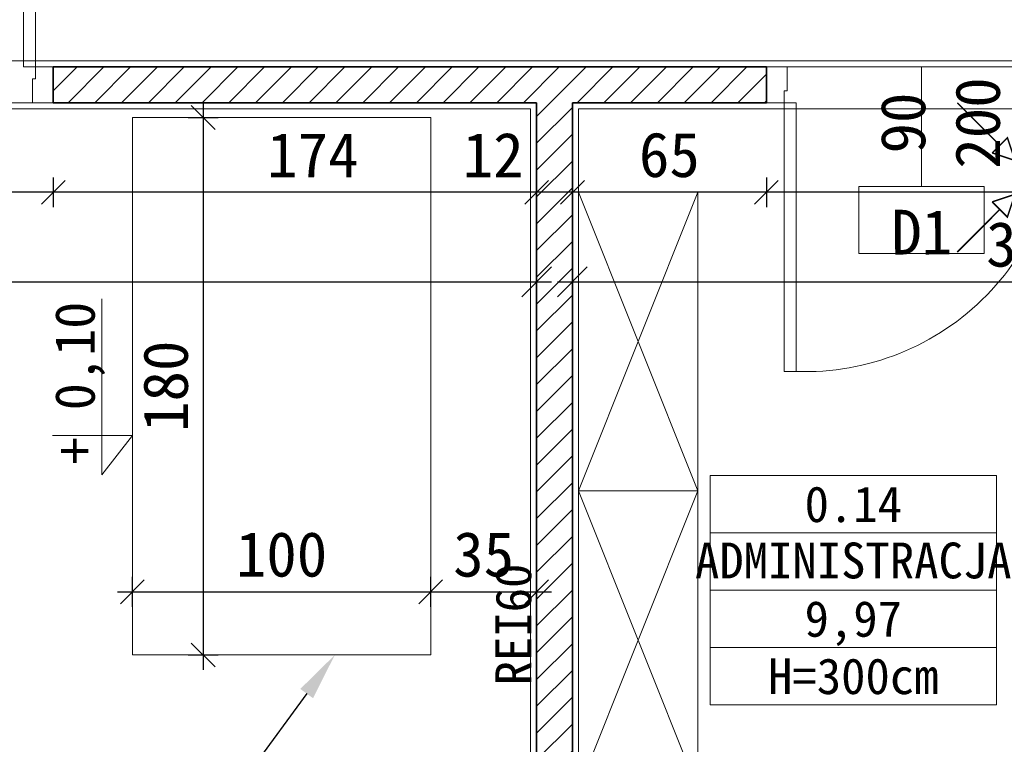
# Model space of a CAD drawing. Header units: millimetres. Extents: x -1373 to 28294, y -9636 to 187.
# Tile 52 of 133: x 4362 to 4692, y -4919 to -4676. Entities that reach past the tile are written whole.
import ezdxf
from ezdxf import colors
from ezdxf.entities.mleader import LeaderData, LeaderLine
from ezdxf.enums import TextEntityAlignment as Align
from ezdxf.math import Vec2, Vec3

# ---------------------------------------------------------------- set-up
doc = ezdxf.new("R2010")
doc.units = ezdxf.units.MM
for name, color, linetype, lineweight in [('_k_kreskowanie', 250, 'Continuous', 9), ('_k_opis', 7, 'Continuous', 13), ('_k_stolarka', 7, 'Continuous', 13), ('_k_tabela', 7, 'Continuous', 13), ('_k_wentylacja', 7, 'Continuous', 15), ('_k_widok', 7, 'Continuous', 18), ('_k_wymiar', 7, 'Continuous', 9), ('_k_wyposażenia', 251, 'Continuous', 9), ('_k_ściany', 223, 'Continuous', 35)]:
    doc.layers.add(name, color=color, linetype=linetype, lineweight=lineweight)
doc.layers.add('_k_niewidoczna', color=72, linetype='Continuous', lineweight=9, plot=False)
doc.styles.add('GENERATED_STYLE_1', font='MS Gothic.ttf')
doc.styles.add('GENERATED_STYLE_2', font='MS Gothic.ttf')
doc.dimstyles.new('1 - 100   (15cm)', dxfattribs={"dimscale": 5, "dimtxt": 3, "dimasz": 1.6, "dimexe": 1, "dimexo": 1, "dimgap": 1, "dimtad": 1, "dimdec": 0, "dimzin": 12, "dimdsep": 46, "dimtxsty": 'GENERATED_STYLE_1', "dimblk1": 'OBLIQUE', "dimblk2": 'OBLIQUE', "dimsah": 1, "dimcen": 0, "dimdle": 1, "dimclrd": 256, "dimclre": 256, "dimclrt": 4, "dimazin": 0, "dimtfac": 0.75, "dimtdec": 0, "dimtix": 1, "dimtmove": 1, "dimatfit": 3, "dimldrblk": 'OBLIQUE', "dimfxl": 1, "dimfxlon": 1, "dimtvp": 0.75, "dimtfillclr": 1, "dimtolj": 1, "dimtzin": 0, "dimarcsym": 0})
doc.dimstyles.new('1-100 (20cm)', dxfattribs={"dimscale": 5, "dimtxt": 3, "dimasz": 2, "dimexe": 1, "dimexo": 1, "dimgap": 1, "dimtad": 1, "dimdec": 0, "dimzin": 12, "dimdsep": 46, "dimtxsty": 'GENERATED_STYLE_1', "dimblk1": 'OBLIQUE', "dimblk2": 'OBLIQUE', "dimsah": 1, "dimcen": 0, "dimdle": 1, "dimclrd": 256, "dimclre": 256, "dimclrt": 4, "dimazin": 0, "dimtfac": 0.75, "dimtdec": 0, "dimtix": 1, "dimtmove": 1, "dimatfit": 3, "dimldrblk": 'OBLIQUE', "dimfxl": 1, "dimfxlon": 1, "dimtvp": 0.75, "dimtolj": 1, "dimtzin": 0, "dimarcsym": 0})

# ---------------------------------------------------------------- blocks, each defined once
blk = doc.blocks.new('D_90')
at = {"layer": '_k_niewidoczna'}
blk.add_lwpolyline([(135862.75, 36163.65), (135952.75, 36163.65)], dxfattribs=at)
at = {"layer": '_k_opis'}
blk.add_lwpolyline([(135907.75, 36163.65), (135907.75, 36123.65), (135928.75, 36123.65), (135928.75, 36101.15), (135886.75, 36101.15), (135886.75, 36123.65), (135907.75, 36123.65)], dxfattribs=at)
at = {"layer": '_k_stolarka'}
for points in [[(135855.75, 36151.65), (135855.75, 36163.65), (135862.75, 36163.65), (135862.75, 36155.65), (135861.75, 36155.65), (135861.75, 36151.65), (135855.75, 36151.65)], [(135959.75, 36151.65), (135959.75, 36163.65), (135952.75, 36163.65), (135952.75, 36155.65), (135953.75, 36155.65), (135953.75, 36151.65), (135959.75, 36151.65)]]:
    blk.add_lwpolyline(points, dxfattribs=at)
blk.add_lwpolyline([(135861.75, 36151.65), (135865.75, 36151.65), (135865.75, 36061.65), (135861.75, 36061.65)], close=True, dxfattribs=at)
blk.add_lwpolyline([(135865.75, 36061.65, 0.441517), (135953.75, 36151.65)], format="xyb", dxfattribs=at)
at = {"layer": '_k_ściany'}
for points in [[(135855.75, 36151.65), (135855.75, 36163.65)], [(135959.75, 36151.65), (135959.75, 36163.65)]]:
    blk.add_lwpolyline(points, dxfattribs=at)
blk = doc.blocks.new('metryczka_80')
at = {"layer": '_k_opis', "ltscale": 0.1}
for points in [[(-80, 0), (0, 0), (0, -64), (-80, -64)], [(-80, -16), (0, -16), (0, -48), (-80, -48)]]:
    blk.add_lwpolyline(points, close=True, dxfattribs=at)
blk.add_lwpolyline([(-80, -32), (0, -32)], dxfattribs=at)
for tag, style, flags, p in [('ATR_NR_POM', 'GENERATED_STYLE_1', 4, (-40, -13)), ('ATR_POM', 'GENERATED_STYLE_2', 4, (-40, -28.71)), ('ATR_POW', 'GENERATED_STYLE_1', 12, (-40, -45)), ('ATR_WYS', 'GENERATED_STYLE_1', 4, (-40, -61))]:
    blk.add_attdef(tag, text='', height=10, dxfattribs=dict(at, style=style, flags=flags)).set_placement(p, align=Align.CENTER)
blk = doc.blocks.new('_OBLIQUE')
at = {"color": 0, "linetype": 'ByBlock'}
blk.add_line((-0.5, -0.5), (0.5, 0.5), dxfattribs=at)
blk = doc.blocks.new('*D362')
at = {"layer": '_k_wymiar', "lineweight": -2, "transparency": 16777216}
for p, q in [((3745.24, -4537.1), (3745.24, -4697.1)), ((3750.24, -4542.1), (3740.24, -4542.1)), ((3750.24, -4692.1), (3740.24, -4692.1))]:
    blk.add_line(p, q, dxfattribs=at)
at = {"layer": 'Defpoints', "color": 0, "transparency": 16777216}
for p in [(4124.24, -4542.1), (3745.24, -4692.1), (4716.26, -4692.1)]:
    blk.add_point(p, dxfattribs=at)
at = {"layer": '_k_wymiar', "lineweight": -2, "transparency": 16777216, "xscale": 8, "yscale": 8, "zscale": 8}
for p, rotation in [((3745.24, -4542.1), 90), ((3745.24, -4692.1), 270)]:
    blk.add_blockref('_OBLIQUE', p, dxfattribs=dict(at, rotation=rotation))
at = {"layer": '_k_wymiar', "color": 4, "transparency": 16777216, "insert": (3732.74, -4617.1), "char_height": 15, "attachment_point": 5, "rotation": 90, "style": 'GENERATED_STYLE_1'}
blk.add_mtext('\\A1;150', dxfattribs=at)
blk = doc.blocks.new('*D363')
at = {"layer": '_k_wymiar', "lineweight": -2, "transparency": 16777216}
for p, q in [((3745.24, -4687.1), (3745.24, -4775.1)), ((3750.24, -4692.1), (3740.24, -4692.1)), ((3750.24, -4770.1), (3740.24, -4770.1))]:
    blk.add_line(p, q, dxfattribs=at)
at = {"layer": 'Defpoints', "color": 0, "transparency": 16777216}
for p in [(4716.26, -4692.1), (3745.24, -4770.1), (4124.24, -4770.1)]:
    blk.add_point(p, dxfattribs=at)
at = {"layer": '_k_wymiar', "lineweight": -2, "transparency": 16777216, "xscale": 8, "yscale": 8, "zscale": 8}
for p, rotation in [((3745.24, -4692.1), 90), ((3745.24, -4770.1), 270)]:
    blk.add_blockref('_OBLIQUE', p, dxfattribs=dict(at, rotation=rotation))
at = {"layer": '_k_wymiar', "color": 4, "transparency": 16777216, "insert": (3732.74, -4731.1), "char_height": 15, "attachment_point": 5, "rotation": 90, "style": 'GENERATED_STYLE_1'}
blk.add_mtext('\\A1;78', dxfattribs=at)
blk = doc.blocks.new('*D200')
at = {"layer": '_k_wymiar', "lineweight": -2, "transparency": 16777216}
for p, q in [((4612.26, -4729.1), (4612.26, -4739.1)), ((4716.26, -4729.1), (4716.26, -4739.1)), ((4721.26, -4734.1), (4607.26, -4734.1))]:
    blk.add_line(p, q, dxfattribs=at)
at = {"layer": 'Defpoints', "color": 0, "transparency": 16777216}
for p in [(4612.26, -4704.1), (4716.26, -4704.1), (4612.26, -4734.1)]:
    blk.add_point(p, dxfattribs=at)
at = {"layer": '_k_wymiar', "lineweight": -2, "transparency": 16777216, "xscale": 8, "yscale": 8, "zscale": 8, "rotation": 180}
blk.add_blockref('_OBLIQUE', (4612.26, -4734.1), dxfattribs=at)
at = {"layer": '_k_wymiar', "lineweight": -2, "transparency": 16777216, "xscale": 8, "yscale": 8, "zscale": 8}
blk.add_blockref('_OBLIQUE', (4716.26, -4734.1), dxfattribs=at)
at = {"layer": '_k_wymiar', "color": 4, "transparency": 16777216, "insert": (4722.66, -4721.6), "char_height": 15, "attachment_point": 5, "style": 'GENERATED_STYLE_1'}
blk.add_mtext('\\A1;104', dxfattribs=at)
blk = doc.blocks.new('*D201')
at = {"layer": '_k_wymiar', "lineweight": -2, "transparency": 16777216}
for p, q in [((4547.24, -4729.1), (4547.24, -4739.1)), ((4612.26, -4729.1), (4612.26, -4739.1)), ((4617.26, -4734.1), (4542.24, -4734.1))]:
    blk.add_line(p, q, dxfattribs=at)
at = {"layer": 'Defpoints', "color": 0, "transparency": 16777216}
for p in [(4612.26, -4704.1), (4547.24, -4709.1), (4547.24, -4734.1)]:
    blk.add_point(p, dxfattribs=at)
at = {"layer": '_k_wymiar', "lineweight": -2, "transparency": 16777216, "xscale": 8, "yscale": 8, "zscale": 8, "rotation": 180}
blk.add_blockref('_OBLIQUE', (4547.24, -4734.1), dxfattribs=at)
at = {"layer": '_k_wymiar', "lineweight": -2, "transparency": 16777216, "xscale": 8, "yscale": 8, "zscale": 8}
blk.add_blockref('_OBLIQUE', (4612.26, -4734.1), dxfattribs=at)
at = {"layer": '_k_wymiar', "color": 4, "transparency": 16777216, "insert": (4579.75, -4721.6), "char_height": 15, "attachment_point": 5, "style": 'GENERATED_STYLE_1'}
blk.add_mtext('\\A1;65', dxfattribs=at)
blk = doc.blocks.new('*D202')
at = {"layer": '_k_wymiar', "lineweight": -2, "transparency": 16777216}
for p, q in [((4535.24, -4729.1), (4535.24, -4739.1)), ((4547.24, -4729.1), (4547.24, -4739.1)), ((4552.24, -4734.1), (4530.24, -4734.1))]:
    blk.add_line(p, q, dxfattribs=at)
at = {"layer": 'Defpoints', "color": 0, "transparency": 16777216}
for p in [(4535.24, -4709.1), (4547.24, -4709.1), (4535.24, -4734.1)]:
    blk.add_point(p, dxfattribs=at)
at = {"layer": '_k_wymiar', "lineweight": -2, "transparency": 16777216, "xscale": 8, "yscale": 8, "zscale": 8, "rotation": 180}
blk.add_blockref('_OBLIQUE', (4535.24, -4734.1), dxfattribs=at)
at = {"layer": '_k_wymiar', "lineweight": -2, "transparency": 16777216, "xscale": 8, "yscale": 8, "zscale": 8}
blk.add_blockref('_OBLIQUE', (4547.24, -4734.1), dxfattribs=at)
at = {"layer": '_k_wymiar', "color": 4, "transparency": 16777216, "insert": (4520.68, -4721.6), "char_height": 15, "attachment_point": 5, "style": 'GENERATED_STYLE_1'}
blk.add_mtext('\\A1;12', dxfattribs=at)
blk = doc.blocks.new('*D218')
at = {"layer": '_k_wymiar', "lineweight": -2, "transparency": 16777216}
for p, q in [((4373.24, -4729.1), (4373.24, -4739.1)), ((4547.24, -4729.1), (4547.24, -4739.1)), ((4552.24, -4734.1), (4368.24, -4734.1))]:
    blk.add_line(p, q, dxfattribs=at)
at = {"layer": 'Defpoints', "color": 0, "transparency": 16777216}
for p in [(4373.24, -4698.1), (4547.24, -4709.1), (4373.24, -4734.1)]:
    blk.add_point(p, dxfattribs=at)
at = {"layer": '_k_wymiar', "lineweight": -2, "transparency": 16777216, "xscale": 8, "yscale": 8, "zscale": 8, "rotation": 180}
blk.add_blockref('_OBLIQUE', (4373.24, -4734.1), dxfattribs=at)
at = {"layer": '_k_wymiar', "lineweight": -2, "transparency": 16777216, "xscale": 8, "yscale": 8, "zscale": 8}
blk.add_blockref('_OBLIQUE', (4547.24, -4734.1), dxfattribs=at)
at = {"layer": '_k_wymiar', "color": 4, "transparency": 16777216, "insert": (4460.24, -4721.6), "char_height": 15, "attachment_point": 5, "style": 'GENERATED_STYLE_1'}
blk.add_mtext('\\A1;174', dxfattribs=at)
blk = doc.blocks.new('*D219')
at = {"layer": '_k_wymiar', "lineweight": -2, "transparency": 16777216}
for p, q in [((4269.24, -4729.1), (4269.24, -4739.1)), ((4373.24, -4729.1), (4373.24, -4739.1)), ((4378.24, -4734.1), (4264.24, -4734.1))]:
    blk.add_line(p, q, dxfattribs=at)
at = {"layer": 'Defpoints', "color": 0, "transparency": 16777216}
for p in [(4269.24, -4698.1), (4373.24, -4698.1), (4269.24, -4734.1)]:
    blk.add_point(p, dxfattribs=at)
at = {"layer": '_k_wymiar', "lineweight": -2, "transparency": 16777216, "xscale": 8, "yscale": 8, "zscale": 8, "rotation": 180}
blk.add_blockref('_OBLIQUE', (4269.24, -4734.1), dxfattribs=at)
at = {"layer": '_k_wymiar', "lineweight": -2, "transparency": 16777216, "xscale": 8, "yscale": 8, "zscale": 8}
blk.add_blockref('_OBLIQUE', (4373.24, -4734.1), dxfattribs=at)
at = {"layer": '_k_wymiar', "color": 4, "transparency": 16777216, "insert": (4321.24, -4721.6), "char_height": 15, "attachment_point": 5, "style": 'GENERATED_STYLE_1'}
blk.add_mtext('\\A1;104', dxfattribs=at)
blk = doc.blocks.new('w_wywiew')
at = {"layer": '_k_wentylacja', "color": 1, "const_width": 0.5}
for points in [[(-13.29, 8.2), (-5.66, 5.66), (-8.2, 13.29), (-13.29, 8.2), (-10.75, 10.75), (-25, 25)], [(8.2, 13.29), (5.66, 5.66), (13.29, 8.2), (8.2, 13.29), (10.75, 10.75), (25, 25)], [(-13.29, -8.2), (-5.66, -5.66), (-8.2, -13.29), (-13.29, -8.2), (-10.75, -10.75), (-25, -25)], [(8.2, -13.29), (5.66, -5.66), (13.29, -8.2), (8.2, -13.29), (10.75, -10.75), (25, -25)]]:
    blk.add_lwpolyline(points, dxfattribs=at)
at = {"layer": '_k_wentylacja', "color": 1, "lineweight": 30}
blk.add_circle((0, 0), 6, dxfattribs=at)
blk = doc.blocks.new('w_mecha')
at = {"layer": '_k_wentylacja'}
blk.add_blockref('w_wywiew', (-1264, 351), dxfattribs=at)
blk = doc.blocks.new('*D347')
at = {"layer": '_k_wymiar', "lineweight": -2, "transparency": 16777216}
for p, q in [((4124.24, -4759.1), (4124.24, -4769.1)), ((4535.24, -4759.1), (4535.24, -4769.1)), ((4119.24, -4764.1), (4540.24, -4764.1))]:
    blk.add_line(p, q, dxfattribs=at)
at = {"layer": 'Defpoints', "color": 0, "transparency": 16777216}
for p in [(4124.24, -4704.1), (4535.24, -4704.1), (4535.24, -4764.1)]:
    blk.add_point(p, dxfattribs=at)
at = {"layer": '_k_wymiar', "lineweight": -2, "transparency": 16777216, "xscale": 10, "yscale": 10, "zscale": 10, "rotation": 180}
blk.add_blockref('_OBLIQUE', (4124.24, -4764.1), dxfattribs=at)
at = {"layer": '_k_wymiar', "lineweight": -2, "transparency": 16777216, "xscale": 10, "yscale": 10, "zscale": 10}
blk.add_blockref('_OBLIQUE', (4535.24, -4764.1), dxfattribs=at)
at = {"layer": '_k_wymiar', "color": 4, "transparency": 16777216, "insert": (4329.74, -4751.6), "char_height": 15, "attachment_point": 5, "style": 'GENERATED_STYLE_1'}
blk.add_mtext('\\A1;411', dxfattribs=at)
blk = doc.blocks.new('*D348')
at = {"layer": '_k_wymiar', "lineweight": -2, "transparency": 16777216}
for p, q in [((4547.24, -4764.1), (4547.24, -4759.1)), ((4855.24, -4764.1), (4855.24, -4759.1)), ((4542.24, -4764.1), (4860.24, -4764.1))]:
    blk.add_line(p, q, dxfattribs=at)
at = {"layer": 'Defpoints', "color": 0, "transparency": 16777216}
for p in [(4547.24, -4764.1), (4855.24, -4764.1), (4855.24, -4764.1)]:
    blk.add_point(p, dxfattribs=at)
at = {"layer": '_k_wymiar', "lineweight": -2, "transparency": 16777216, "xscale": 10, "yscale": 10, "zscale": 10, "rotation": 180}
blk.add_blockref('_OBLIQUE', (4547.24, -4764.1), dxfattribs=at)
at = {"layer": '_k_wymiar', "lineweight": -2, "transparency": 16777216, "xscale": 10, "yscale": 10, "zscale": 10}
blk.add_blockref('_OBLIQUE', (4855.24, -4764.1), dxfattribs=at)
at = {"layer": '_k_wymiar', "color": 4, "transparency": 16777216, "insert": (4701.24, -4751.6), "char_height": 15, "attachment_point": 5, "style": 'GENERATED_STYLE_1'}
blk.add_mtext('\\A1;308', dxfattribs=at)
blk = doc.blocks.new('*D485')
at = {"layer": '_k_wymiar', "lineweight": -2, "transparency": 16777216}
for p, q in [((4423.46, -4704.05), (4423.46, -4894.05)), ((4418.46, -4709.05), (4428.46, -4709.05)), ((4418.46, -4889.05), (4428.46, -4889.05))]:
    blk.add_line(p, q, dxfattribs=at)
at = {"layer": 'Defpoints', "color": 0, "transparency": 16777216}
for p in [(4399.75, -4709.05), (4399.75, -4889.05), (4423.46, -4889.05)]:
    blk.add_point(p, dxfattribs=at)
at = {"layer": '_k_wymiar', "lineweight": -2, "transparency": 16777216, "xscale": 8, "yscale": 8, "zscale": 8}
for p, rotation in [((4423.46, -4709.05), 90), ((4423.46, -4889.05), 270)]:
    blk.add_blockref('_OBLIQUE', p, dxfattribs=dict(at, rotation=rotation))
at = {"layer": '_k_wymiar', "color": 4, "transparency": 16777216, "insert": (4410.96, -4799.05), "char_height": 15, "attachment_point": 5, "rotation": 90, "style": 'GENERATED_STYLE_1'}
blk.add_mtext('\\A1;180', dxfattribs=at)
blk = doc.blocks.new('*D486')
at = {"layer": '_k_wymiar', "lineweight": -2, "transparency": 16777216}
for p, q in [((4399.75, -4872.93), (4399.75, -4862.93)), ((4499.75, -4872.93), (4499.75, -4862.93)), ((4394.75, -4867.93), (4504.75, -4867.93))]:
    blk.add_line(p, q, dxfattribs=at)
at = {"layer": 'Defpoints', "color": 0, "transparency": 16777216}
for p in [(4499.75, -4867.93), (4399.75, -4889.05), (4499.75, -4889.05)]:
    blk.add_point(p, dxfattribs=at)
at = {"layer": '_k_wymiar', "lineweight": -2, "transparency": 16777216, "xscale": 8, "yscale": 8, "zscale": 8, "rotation": 180}
blk.add_blockref('_OBLIQUE', (4399.75, -4867.93), dxfattribs=at)
at = {"layer": '_k_wymiar', "lineweight": -2, "transparency": 16777216, "xscale": 8, "yscale": 8, "zscale": 8}
blk.add_blockref('_OBLIQUE', (4499.75, -4867.93), dxfattribs=at)
at = {"layer": '_k_wymiar', "color": 4, "transparency": 16777216, "insert": (4449.75, -4855.43), "char_height": 15, "attachment_point": 5, "style": 'GENERATED_STYLE_1'}
blk.add_mtext('\\A1;100', dxfattribs=at)
blk = doc.blocks.new('*D487')
at = {"layer": '_k_wymiar', "lineweight": -2, "transparency": 16777216}
for p, q in [((4499.75, -4872.93), (4499.75, -4862.93)), ((4535.24, -4862.93), (4535.24, -4872.93)), ((4494.75, -4867.93), (4540.24, -4867.93))]:
    blk.add_line(p, q, dxfattribs=at)
at = {"layer": 'Defpoints', "color": 0, "transparency": 16777216}
for p in [(4535.24, -4704.1), (4535.24, -4867.93), (4499.75, -4889.05)]:
    blk.add_point(p, dxfattribs=at)
at = {"layer": '_k_wymiar', "lineweight": -2, "transparency": 16777216, "xscale": 8, "yscale": 8, "zscale": 8, "rotation": 180}
blk.add_blockref('_OBLIQUE', (4499.75, -4867.93), dxfattribs=at)
at = {"layer": '_k_wymiar', "lineweight": -2, "transparency": 16777216, "xscale": 8, "yscale": 8, "zscale": 8}
blk.add_blockref('_OBLIQUE', (4535.24, -4867.93), dxfattribs=at)
at = {"layer": '_k_wymiar', "color": 4, "transparency": 16777216, "insert": (4517.49, -4855.43), "char_height": 15, "attachment_point": 5, "style": 'GENERATED_STYLE_1'}
blk.add_mtext('\\A1;35', dxfattribs=at)
blk = doc.blocks.new('*U488')
at = {"layer": '_k_wymiar'}
blk.add_line((0, -0.1532), (0, -0.4), dxfattribs=at)
blk.add_lwpolyline([(0, -0.1532), (0, 0), (-0.198, -0.1532), (0.6852, -0.1532)], dxfattribs=at)
at = {"layer": '_k_wymiar', "style": 'GENERATED_STYLE_1'}
blk.add_attdef('%%P_0.00', text='', height=0.2, dxfattribs=at).set_placement((-0.1457, -0.4232), align=Align.BOTTOM_LEFT)

msp = doc.modelspace()

# ---------------------------------------------------------------- hatches: boundary and pattern name
at = {"layer": '_k_kreskowanie', "ltscale": 2, "transparency": 33554687}
h = msp.add_hatch(dxfattribs=at)
h.set_pattern_fill('ANSI31', color=256, scale=2)
h.set_pattern_definition([(45, (166.7407, -554.922), (-4.490128, 4.490128), [])])
h.paths.add_polyline_path([(4612.26, -4692.1), (4373.24, -4692.1), (4373.24, -4704.1), (4535.24, -4704.1), (4535.24, -5036.1), (4547.24, -5036.1), (4547.24, -4704.1), (4612.26, -4704.1)])

# ---------------------------------------------------------------- linework, layer by layer
at = {"layer": '_k_niewidoczna'}
for points in [[(4693.24, -4690.1), (4939.24, -4690.1), (4939.24, -4690.1), (5412.24, -4690.1), (5412.24, -4544.1), (4126.24, -4544.1), (4126.24, -4690.1), (4693.24, -4690.1)], [(4126.24, -4706.1), (4533.24, -4706.1), (4533.24, -5034.1), (4126.24, -5034.1)], [(4853.24, -4706.1), (4549.24, -4706.1), (4549.24, -5034.1), (4853.24, -5034.1)]]:
    msp.add_lwpolyline(points, close=True, dxfattribs=at)
at = {"layer": '_k_widok'}
msp.add_lwpolyline([(4399.75, -4709.05), (4499.75, -4709.05), (4499.75, -4889.05), (4399.75, -4889.05)], close=True, dxfattribs=at)
at = {"layer": '_k_wyposażenia', "ltscale": 2}
for points in [[(4549.24, -4834.1), (4589.24, -4834.1), (4589.24, -4734.1), (4549.24, -4734.1), (4549.24, -4834.1), (4589.24, -4734.1), (4549.24, -4734.1), (4589.24, -4834.1)], [(4549.24, -4934.1), (4589.24, -4934.1), (4589.24, -4834.1), (4549.24, -4834.1), (4549.24, -4934.1), (4589.24, -4834.1), (4549.24, -4834.1), (4589.24, -4934.1)]]:
    msp.add_lwpolyline(points, dxfattribs=at)
at = {"layer": '_k_ściany'}
for points in [[(4612.26, -4692.1), (4373.24, -4692.1)], [(4373.24, -4704.1), (4535.24, -4704.1)], [(4535.24, -4704.1), (4535.24, -5036.1)], [(4547.24, -4704.1), (4612.26, -4704.1)], [(4547.24, -4704.1), (4547.24, -5036.1)]]:
    msp.add_lwpolyline(points, dxfattribs=at)

# ---------------------------------------------------------------- block references
at = {"layer": '_k_tabela', "ltscale": 0.1}
ref = msp.add_blockref('metryczka_80', (4689.39, -4828.95), dxfattribs=dict(at, xscale=1.2, yscale=1.2, zscale=1.2))
ref.add_attrib('ATR_POW', '9,97', dxfattribs={"layer": '_k_opis', "ltscale": 0.1, "height": 12, "style": 'GENERATED_STYLE_1'}).set_placement((4641.39, -4882.95), align=Align.CENTER)
ref.add_attrib('ATR_NR_POM', '0.14', dxfattribs={"layer": '_k_opis', "ltscale": 0.1, "height": 12, "style": 'GENERATED_STYLE_1'}).set_placement((4641.39, -4844.55), align=Align.CENTER)
ref.add_attrib('ATR_POM', 'ADMINISTRACJA', dxfattribs={"layer": '_k_opis', "ltscale": 0.1, "height": 12, "style": 'GENERATED_STYLE_2'}).set_placement((4641.39, -4863.4), align=Align.CENTER)
ref.add_attrib('ATR_WYS', 'H=300cm', dxfattribs={"layer": '_k_opis', "ltscale": 0.1, "height": 12, "style": 'GENERATED_STYLE_1'}).set_placement((4641.39, -4902.15), align=Align.CENTER)
at = {"layer": '_k_wentylacja'}
msp.add_blockref('w_mecha', (5965.24, -5080.1), dxfattribs=at)
at = {"layer": '_k_wymiar'}
ref = msp.add_blockref('*U488', (4399.75, -4815.54), dxfattribs=dict(at, xscale=-66.83250000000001, yscale=66.83250000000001, zscale=66.83250000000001, rotation=270))
ref.add_attrib('%%P_0.00', '+ 0,10', dxfattribs={"height": 13.367, "rotation": 90, "style": 'GENERATED_STYLE_1'}).set_placement((4373.77, -4825.28), align=Align.TOP_LEFT)
at = {"layer": '_k_ściany', "ltscale": 2, "rotation": 180}
msp.add_blockref('D_90', (140228.99, 31459.55), dxfattribs=at)
at = {"layer": '_k_ściany', "ltscale": 2}
msp.add_blockref('D_90', (-131243.5, -40855.75), dxfattribs=at)

# ---------------------------------------------------------------- texts
at = {"layer": '_k_opis', "char_height": 15, "attachment_point": 8, "style": 'GENERATED_STYLE_1'}
for s, insert, width, rotation in [('90\\P{\\fMS Gothic|b0|i0|c128|p49;200}', (4690.78, -4710.88), 6.562500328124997e-15, 90), ('{\\fMS Gothic|b1|i0|c128|p49;D\\fMS Gothic|b1|i0|c238|p49;1}', (4664.37, -4754.93), 29.3114, 0.1714)]:
    msp.add_mtext(s, dxfattribs=dict(at, insert=insert, width=width, rotation=rotation))
at = {"layer": '_k_opis', "color": 1, "insert": (4533.62, -4878.85), "char_height": 12, "width": 6.562500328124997e-15, "attachment_point": 8, "rotation": 90, "style": 'GENERATED_STYLE_1'}
msp.add_mtext('REI60', dxfattribs=at)

# ---------------------------------------------------------------- dimensions: what is measured, and where the dimension line sits
at = {"layer": '_k_wymiar'}
for base, p1, p2, picture, middle in [((3745.24, -4692.1), (4124.24, -4542.1), (4716.26, -4692.1), '*D362', (3732.74, -4617.1)), ((3745.24, -4770.1), (4716.26, -4692.1), (4124.24, -4770.1), '*D363', (3732.74, -4731.1))]:
    dim = msp.add_linear_dim(base=base, p1=p1, p2=p2, angle=90, dimstyle='1 - 100   (15cm)', dxfattribs=at)
    dim.commit()
    dim.dimension.update_dxf_attribs({"geometry": picture, "text_midpoint": middle})
at = {"layer": '_k_wymiar', "color": 2}
for base, p1, p2, picture, middle in [((4269.24, -4734.1), (4373.24, -4698.1), (4269.24, -4698.1), '*D219', (4321.24, -4721.6)), ((4373.24, -4734.1), (4547.24, -4709.1), (4373.24, -4698.1), '*D218', (4460.24, -4721.6)), ((4535.24, -4867.93), (4499.75, -4889.05), (4535.24, -4704.1), '*D487', (4517.49, -4855.43)), ((4499.75, -4867.93), (4399.75, -4889.05), (4499.75, -4889.05), '*D486', (4449.75, -4855.43))]:
    dim = msp.add_linear_dim(base=base, p1=p1, p2=p2, dimstyle='1 - 100   (15cm)', dxfattribs=at)
    dim.commit()
    dim.dimension.update_dxf_attribs({"geometry": picture, "text_midpoint": middle})
at = {"layer": '_k_wymiar'}
for base, p1, p2, dimstyle, picture, middle in [((4535.24, -4764.1), (4124.24, -4704.1), (4535.24, -4704.1), '1-100 (20cm)', '*D347', (4329.74, -4751.6)), ((4547.24, -4734.1), (4612.26, -4704.1), (4547.24, -4709.1), '1 - 100   (15cm)', '*D201', (4579.75, -4721.6)), ((4855.24, -4764.1), (4547.24, -4764.1), (4855.24, -4764.1), '1-100 (20cm)', '*D348', (4701.24, -4751.6))]:
    dim = msp.add_linear_dim(base=base, p1=p1, p2=p2, dimstyle=dimstyle, dxfattribs=at)
    dim.commit()
    dim.dimension.update_dxf_attribs({"geometry": picture, "text_midpoint": middle})
at = {"layer": '_k_wymiar', "color": 2}
dim = msp.add_linear_dim(base=(4423.46, -4889.05), p1=(4399.75, -4709.05), p2=(4399.75, -4889.05), angle=90, dimstyle='1 - 100   (15cm)', dxfattribs=at)
dim.commit()
dim.dimension.update_dxf_attribs({"geometry": '*D485', "text_midpoint": (4410.96, -4799.05)})
at = {"layer": '_k_wymiar'}
for base, p1, p2, picture, middle in [((4612.26, -4734.1), (4716.26, -4704.1), (4612.26, -4704.1), '*D200', (4722.66, -4734.1)), ((4535.24, -4734.1), (4547.24, -4709.1), (4535.24, -4709.1), '*D202', (4520.68, -4734.1))]:
    dim = msp.add_linear_dim(base=base, p1=p1, p2=p2, dimstyle='1 - 100   (15cm)', dxfattribs=at)
    dim.commit()
    dim.dimension.update_dxf_attribs({"geometry": picture, "text_midpoint": middle, "dimtype": 160})

# ---------------------------------------------------------------- leaders
at = {"layer": '_k_opis', "ltscale": 0.1}
ml = msp.add_multileader_mtext('Standard', dxfattribs=at)
ml.set_content('fundament pod zasobniki c.w.u\\P1,8x1,0m', color=256, style='GENERATED_STYLE_1')
ml.set_leader_properties()
ml.build(insert=Vec2(0, 0))
ml.multileader.update_dxf_attribs({"text_left_attachment_type": 6, "text_right_attachment_type": 6, "dogleg_length": 3.07, "arrow_head_size": 16})
ctx = ml.context
ctx.base_point, ctx.char_height, ctx.arrow_head_size, ctx.landing_gap_size, ctx.plane_origin = Vec3(4277.3, -4955.02), 14, 16, 2.37, Vec3(4086.06, -4791.88)
ctx.left_attachment, ctx.right_attachment, ctx.text_align_type = 6, 6, 2
notes = []
notes.append((ctx, [(1, (1, 1, 0), (4419.43, -4955.02), (-1, 0), 3.07, [(0, [(4467.6, -4889.05)], 0, [])])]))
ctx.mtext.insert, ctx.mtext.width, ctx.mtext.defined_height, ctx.mtext.alignment, ctx.mtext.flow_direction = Vec3(4413.99, -4938.22), 171.4884, 37.61, 3, 5
for ctx, leaders in notes:
    for number, flags, end, landing, length, lines in leaders:
        leader = LeaderData()
        leader.index, (leader.has_last_leader_line, leader.has_dogleg_vector, leader.attachment_direction) = number, flags
        leader.last_leader_point, leader.dogleg_vector, leader.dogleg_length = Vec3(end), Vec3(landing), length
        for number, points, colour, breaks in lines:
            line = LeaderLine()
            line.index, line.vertices, line.color, line.breaks = number, Vec3.list(points), colors.encode_raw_color(colour), breaks
            leader.lines.append(line)
        ctx.leaders.append(leader)

doc.saveas('drawing.dxf')
